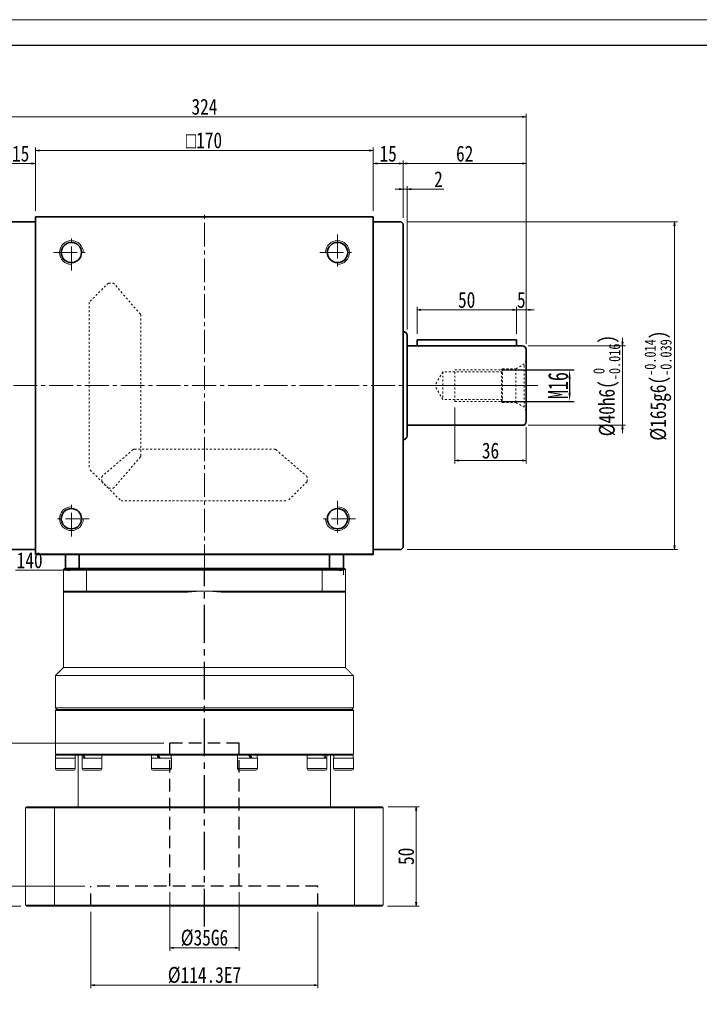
# Model space of a CAD drawing. Header units: millimetres. Extents: x -6 to 1098, y 0 to 776.
# Tile 3 of 7: x 230 to 572, y 281 to 776. Entities that reach past the tile are written whole.
import ezdxf

# ---------------------------------------------------------------- set-up
doc = ezdxf.new("R2010")
doc.units = ezdxf.units.MM
for name, pattern in [('CENTER2', [28.575, 19.05, -3.175, 3.175, -3.175]), ('DASHED2', [9.525, 6.35, -3.175]), ('点画线', [18, 12, -2, 2, -2]), ('虚线', [2, 1, -1])]:
    doc.linetypes.add(name, pattern=pattern)
doc.layers.add('3中心线层', color=1, linetype='CENTER2')
doc.layers.add('4虚线层', color=6, linetype='DASHED2')
for name, color, linetype, lineweight in [('EB0', 7, 'Continuous', 35), ('中心线层', 1, '点画线', 18), ('图框_外框线', 7, 'Continuous', 18), ('尺寸线层', 3, 'Continuous', 18), ('粗实线', 7, 'Continuous', 40), ('粗实线层', 7, 'Continuous', 35)]:
    doc.layers.add(name, color=color, linetype=linetype, lineweight=lineweight)
doc.styles.add('宋体', font='SimSun.ttf', dxfattribs={"width": 0.8})
doc.styles.add('标准', font='SimSun.ttf', dxfattribs={"width": 0.667})
doc.dimstyles.new('a4-1-1.5', dxfattribs={"dimtxt": 4.5, "dimasz": 4.5, "dimexe": 2.25, "dimexo": 0, "dimgap": 0.75, "dimtad": 1, "dimdec": 3, "dimdsep": 46, "dimtxsty": '标准', "dimblk": '_CAXARROW', "dimcen": 0, "dimdle": 9, "dimazin": 2, "dimtfac": 0.707107, "dimtdec": 3, "dimtix": 1, "dimtmove": 2, "dimatfit": 3, "dimfxl": 0, "dimfrac": 2, "dimtolj": 1, "dimarcsym": 0})
doc.dimstyles.new('A水平标注$0', dxfattribs={"dimtxt": 3.5, "dimasz": 2, "dimexe": 1.5, "dimexo": 3, "dimgap": 1.1, "dimtad": 1, "dimtoh": 1, "dimdec": 4, "dimdsep": 46, "dimtxsty": '宋体', "dimblk": 'OPEN', "dimcen": 3, "dimclrd": 3, "dimclre": 3, "dimclrt": 6, "dimadec": 0, "dimazin": 0, "dimtm": 1e-09, "dimtfac": 1, "dimtdec": 4, "dimtix": 1, "dimtmove": 0, "dimatfit": 3, "dimldrblk": 'OPEN', "dimfxl": 0, "dimlwd": 13, "dimlwe": 13, "dimarcsym": 0})

# ---------------------------------------------------------------- blocks, each defined once
blk = doc.blocks.new('_Open')
at = {"color": 0, "linetype": 'ByBlock', "lineweight": -2}
for p, q in [((-1, 0.17), (0, 0)), ((-1, -0.17), (0, 0)), ((0, 0), (-1, 0))]:
    blk.add_line(p, q, dxfattribs=at)
blk = doc.blocks.new('*D12')
at = {"layer": 'Defpoints', "color": 0, "transparency": 16777216}
for p in [(253.08, 497.03), (393.08, 499.07), (393.08, 493.76)]:
    blk.add_point(p, dxfattribs=at)
at = {"layer": '尺寸线层', "color": 3, "lineweight": 13, "transparency": 16777216}
for p, q in [((253.08, 499.07), (227.98, 499.07)), ((253.08, 500.03), (253.08, 500.57)), ((391.08, 499.07), (255.08, 499.07)), ((393.08, 496.76), (393.08, 500.57))]:
    blk.add_line(p, q, dxfattribs=at)
at = {"layer": '尺寸线层', "color": 3, "lineweight": 13, "transparency": 16777216, "xscale": 2, "yscale": 2, "zscale": 2, "rotation": 180}
blk.add_blockref('_Open', (253.08, 499.07), dxfattribs=at)
at = {"layer": '尺寸线层', "color": 3, "lineweight": 13, "transparency": 16777216, "xscale": 2, "yscale": 2, "zscale": 2}
blk.add_blockref('_Open', (393.08, 499.07), dxfattribs=at)
at = {"layer": '尺寸线层', "color": 6, "transparency": 16777216, "insert": (235.09, 504.07), "char_height": 8, "attachment_point": 5, "style": '宋体'}
blk.add_mtext('140', dxfattribs=at)
blk = doc.blocks.new('m16螺纹中心孔_7')
at = {"layer": '中心线层', "linetype": '点画线', "lineweight": 18}
blk.add_line((49.71, 0), (-4.25, 0), dxfattribs=at)
at = {"layer": '粗实线层', "color": 6, "linetype": '虚线', "lineweight": 18}
for p, q in [((0, -12.65), (0, 12.65)), ((0, 12.65), (0.99, 10.93)), ((5.2, 8.5), (0.99, 10.93)), ((0.99, -10.93), (0.99, 10.93)), ((12, 8.5), (5.2, 8.5)), ((5.2, -8.5), (5.2, 8.5)), ((12.5, 8), (12, 8.5)), ((12, -8.5), (12, 8.5)), ((12, 7), (42, 7)), ((36, 8), (12.5, 8)), ((12.5, -8), (12.5, 8)), ((36, -8), (36, 8)), ((42, 7), (46.04, 0)), ((42, 7), (42, -7)), ((42, -7), (46.04, 0)), ((5.2, -8.5), (0.99, -10.93)), ((12, -8.5), (5.2, -8.5)), ((12, -7), (42, -7)), ((12.5, -8), (12, -8.5)), ((36, -8), (12.5, -8)), ((0, -12.65), (0.99, -10.93))]:
    blk.add_line(p, q, dxfattribs=at)
blk = doc.blocks.new('*D13')
at = {"layer": 'Defpoints', "color": 0, "transparency": 16777216}
for p in [(408.08, 710.46), (238.08, 677.06), (408.08, 677.06)]:
    blk.add_point(p, dxfattribs=at)
at = {"layer": '尺寸线层', "color": 3, "lineweight": 13, "transparency": 16777216}
for p, q in [((238.08, 680.06), (238.08, 711.96)), ((240.08, 710.46), (406.08, 710.46)), ((408.08, 680.06), (408.08, 711.96))]:
    blk.add_line(p, q, dxfattribs=at)
at = {"layer": '尺寸线层', "color": 3, "lineweight": 13, "transparency": 16777216, "xscale": 2, "yscale": 2, "zscale": 2, "rotation": 180}
blk.add_blockref('_Open', (238.08, 710.46), dxfattribs=at)
at = {"layer": '尺寸线层', "color": 3, "lineweight": 13, "transparency": 16777216, "xscale": 2, "yscale": 2, "zscale": 2}
blk.add_blockref('_Open', (408.08, 710.46), dxfattribs=at)
at = {"layer": '尺寸线层', "color": 6, "transparency": 16777216, "insert": (322.86, 715.51), "char_height": 8, "attachment_point": 5, "style": '宋体'}
blk.add_mtext('{\\famgdt|b0|i0|c0|p0;o}{170}', dxfattribs=at)
blk = doc.blocks.new('*D14')
at = {"layer": 'Defpoints', "color": 0, "transparency": 16777216}
for p in [(223.08, 703.81), (238.08, 677.06), (223.08, 673.56)]:
    blk.add_point(p, dxfattribs=at)
at = {"layer": '尺寸线层', "color": 3, "lineweight": 13, "transparency": 16777216}
for p, q in [((223.08, 676.56), (223.08, 705.31)), ((238.08, 680.06), (238.08, 705.31)), ((236.08, 703.81), (225.08, 703.81))]:
    blk.add_line(p, q, dxfattribs=at)
at = {"layer": '尺寸线层', "color": 3, "lineweight": 13, "transparency": 16777216, "xscale": 2, "yscale": 2, "zscale": 2, "rotation": 180}
blk.add_blockref('_Open', (223.08, 703.81), dxfattribs=at)
at = {"layer": '尺寸线层', "color": 3, "lineweight": 13, "transparency": 16777216, "xscale": 2, "yscale": 2, "zscale": 2}
blk.add_blockref('_Open', (238.08, 703.81), dxfattribs=at)
at = {"layer": '尺寸线层', "color": 6, "transparency": 16777216, "insert": (230.58, 708.81), "char_height": 8, "attachment_point": 5, "style": '宋体'}
blk.add_mtext('15', dxfattribs=at)
blk = doc.blocks.new('*D15')
at = {"layer": 'Defpoints', "color": 0, "transparency": 16777216}
for p in [(423.08, 703.81), (408.08, 677.06), (423.08, 673.56)]:
    blk.add_point(p, dxfattribs=at)
at = {"layer": '尺寸线层', "color": 3, "lineweight": 13, "transparency": 16777216}
for p, q in [((408.08, 680.06), (408.08, 705.31)), ((423.08, 676.56), (423.08, 705.31)), ((410.08, 703.81), (421.08, 703.81))]:
    blk.add_line(p, q, dxfattribs=at)
at = {"layer": '尺寸线层', "color": 3, "lineweight": 13, "transparency": 16777216, "xscale": 2, "yscale": 2, "zscale": 2, "rotation": 180}
blk.add_blockref('_Open', (408.08, 703.81), dxfattribs=at)
at = {"layer": '尺寸线层', "color": 3, "lineweight": 13, "transparency": 16777216, "xscale": 2, "yscale": 2, "zscale": 2}
blk.add_blockref('_Open', (423.08, 703.81), dxfattribs=at)
at = {"layer": '尺寸线层', "color": 6, "transparency": 16777216, "insert": (415.58, 708.81), "char_height": 8, "attachment_point": 5, "style": '宋体'}
blk.add_mtext('15', dxfattribs=at)
blk = doc.blocks.new('*D18')
at = {"layer": 'Defpoints', "color": 0, "transparency": 16777216}
for p in [(485.08, 703.81), (423.08, 673.56), (485.08, 610.06)]:
    blk.add_point(p, dxfattribs=at)
at = {"layer": '尺寸线层', "color": 3, "lineweight": 13, "transparency": 16777216}
for p, q in [((423.08, 676.56), (423.08, 705.31)), ((485.08, 613.06), (485.08, 705.31)), ((425.08, 703.81), (483.08, 703.81))]:
    blk.add_line(p, q, dxfattribs=at)
at = {"layer": '尺寸线层', "color": 3, "lineweight": 13, "transparency": 16777216, "xscale": 2, "yscale": 2, "zscale": 2, "rotation": 180}
blk.add_blockref('_Open', (423.08, 703.81), dxfattribs=at)
at = {"layer": '尺寸线层', "color": 3, "lineweight": 13, "transparency": 16777216, "xscale": 2, "yscale": 2, "zscale": 2}
blk.add_blockref('_Open', (485.08, 703.81), dxfattribs=at)
at = {"layer": '尺寸线层', "color": 6, "transparency": 16777216, "insert": (454.08, 708.81), "char_height": 8, "attachment_point": 5, "style": '宋体'}
blk.add_mtext('62', dxfattribs=at)
blk = doc.blocks.new('*D19')
at = {"layer": 'Defpoints', "color": 0, "transparency": 16777216}
for p in [(425.08, 690.97), (423.08, 673.56), (425.08, 617.31)]:
    blk.add_point(p, dxfattribs=at)
at = {"layer": '尺寸线层', "color": 3, "lineweight": 13, "transparency": 16777216}
for p, q in [((421.08, 690.97), (419.08, 690.97)), ((423.08, 676.56), (423.08, 692.47)), ((423.08, 690.97), (425.08, 690.97)), ((425.08, 620.31), (425.08, 692.47)), ((427.08, 690.97), (443.64, 690.97))]:
    blk.add_line(p, q, dxfattribs=at)
at = {"layer": '尺寸线层', "color": 3, "lineweight": 13, "transparency": 16777216, "xscale": 2, "yscale": 2, "zscale": 2}
blk.add_blockref('_Open', (423.08, 690.97), dxfattribs=at)
at = {"layer": '尺寸线层', "color": 3, "lineweight": 13, "transparency": 16777216, "xscale": 2, "yscale": 2, "zscale": 2, "rotation": 180}
blk.add_blockref('_Open', (425.08, 690.97), dxfattribs=at)
at = {"layer": '尺寸线层', "color": 6, "transparency": 16777216, "insert": (440.87, 695.97), "char_height": 8, "attachment_point": 5, "style": '宋体'}
blk.add_mtext('2', dxfattribs=at)
blk = doc.blocks.new('*D20')
at = {"layer": 'Defpoints', "color": 0, "transparency": 16777216}
for p in [(161.08, 727.4), (161.08, 610.06), (485.08, 610.06)]:
    blk.add_point(p, dxfattribs=at)
at = {"layer": '尺寸线层', "color": 3, "lineweight": 13, "transparency": 16777216}
for p, q in [((161.08, 613.06), (161.08, 728.9)), ((485.08, 613.06), (485.08, 728.9)), ((483.08, 727.4), (163.08, 727.4))]:
    blk.add_line(p, q, dxfattribs=at)
at = {"layer": '尺寸线层', "color": 3, "lineweight": 13, "transparency": 16777216, "xscale": 2, "yscale": 2, "zscale": 2, "rotation": 180}
blk.add_blockref('_Open', (161.08, 727.4), dxfattribs=at)
at = {"layer": '尺寸线层', "color": 3, "lineweight": 13, "transparency": 16777216, "xscale": 2, "yscale": 2, "zscale": 2}
blk.add_blockref('_Open', (485.08, 727.4), dxfattribs=at)
at = {"layer": '尺寸线层', "color": 6, "transparency": 16777216, "insert": (323.08, 732.4), "char_height": 8, "attachment_point": 5, "style": '宋体'}
blk.add_mtext('324', dxfattribs=at)
blk = doc.blocks.new('*D27')
at = {"layer": 'Defpoints', "color": 0, "transparency": 16777216}
for p in [(480.08, 630.17), (480.08, 615.06), (485.08, 610.06)]:
    blk.add_point(p, dxfattribs=at)
at = {"layer": '尺寸线层', "color": 3, "lineweight": 13, "transparency": 16777216}
for p, q in [((478.08, 630.17), (476.08, 630.17)), ((480.08, 618.06), (480.08, 631.67)), ((485.08, 630.17), (480.08, 630.17)), ((485.08, 613.06), (485.08, 631.67)), ((487.08, 630.17), (489.08, 630.17))]:
    blk.add_line(p, q, dxfattribs=at)
at = {"layer": '尺寸线层', "color": 3, "lineweight": 13, "transparency": 16777216, "xscale": 2, "yscale": 2, "zscale": 2}
blk.add_blockref('_Open', (480.08, 630.17), dxfattribs=at)
at = {"layer": '尺寸线层', "color": 3, "lineweight": 13, "transparency": 16777216, "xscale": 2, "yscale": 2, "zscale": 2, "rotation": 180}
blk.add_blockref('_Open', (485.08, 630.17), dxfattribs=at)
at = {"layer": '尺寸线层', "color": 6, "transparency": 16777216, "insert": (482.58, 635.17), "char_height": 8, "attachment_point": 5, "style": '宋体'}
blk.add_mtext('5', dxfattribs=at)
blk = doc.blocks.new('*D28')
at = {"layer": 'Defpoints', "color": 0, "transparency": 16777216}
for p in [(430.08, 630.17), (430.08, 615.06), (480.08, 615.06)]:
    blk.add_point(p, dxfattribs=at)
at = {"layer": '尺寸线层', "color": 3, "lineweight": 13, "transparency": 16777216}
for p, q in [((430.08, 618.06), (430.08, 631.67)), ((478.08, 630.17), (432.08, 630.17)), ((480.08, 618.06), (480.08, 631.67))]:
    blk.add_line(p, q, dxfattribs=at)
at = {"layer": '尺寸线层', "color": 3, "lineweight": 13, "transparency": 16777216, "xscale": 2, "yscale": 2, "zscale": 2, "rotation": 180}
blk.add_blockref('_Open', (430.08, 630.17), dxfattribs=at)
at = {"layer": '尺寸线层', "color": 3, "lineweight": 13, "transparency": 16777216, "xscale": 2, "yscale": 2, "zscale": 2}
blk.add_blockref('_Open', (480.08, 630.17), dxfattribs=at)
at = {"layer": '尺寸线层', "color": 6, "transparency": 16777216, "insert": (455.08, 635.17), "char_height": 8, "attachment_point": 5, "style": '宋体'}
blk.add_mtext('50', dxfattribs=at)
blk = doc.blocks.new('*D29')
at = {"layer": 'Defpoints', "color": 0, "transparency": 16777216}
for p in [(449.08, 584.06), (485.08, 574.06), (449.08, 554.31)]:
    blk.add_point(p, dxfattribs=at)
at = {"layer": '尺寸线层', "color": 3, "lineweight": 13, "transparency": 16777216}
for p, q in [((449.08, 581.06), (449.08, 552.81)), ((485.08, 571.06), (485.08, 552.81)), ((483.08, 554.31), (451.08, 554.31))]:
    blk.add_line(p, q, dxfattribs=at)
at = {"layer": '尺寸线层', "color": 3, "lineweight": 13, "transparency": 16777216, "xscale": 2, "yscale": 2, "zscale": 2, "rotation": 180}
blk.add_blockref('_Open', (449.08, 554.31), dxfattribs=at)
at = {"layer": '尺寸线层', "color": 3, "lineweight": 13, "transparency": 16777216, "xscale": 2, "yscale": 2, "zscale": 2}
blk.add_blockref('_Open', (485.08, 554.31), dxfattribs=at)
at = {"layer": '尺寸线层', "color": 6, "transparency": 16777216, "insert": (467.08, 559.31), "char_height": 8, "attachment_point": 5, "style": '宋体'}
blk.add_mtext('36', dxfattribs=at)
blk = doc.blocks.new('*D30')
at = {"layer": 'Defpoints', "color": 0, "transparency": 16777216}
for p in [(483.08, 612.06), (483.08, 572.06), (533.57, 572.06)]:
    blk.add_point(p, dxfattribs=at)
at = {"layer": '尺寸线层', "color": 3, "lineweight": 13, "transparency": 16777216}
for p, q in [((533.57, 614.06), (533.57, 616.06)), ((486.08, 612.06), (535.07, 612.06)), ((533.57, 612.06), (533.57, 572.06)), ((486.08, 572.06), (535.07, 572.06)), ((533.57, 570.06), (533.57, 568.06))]:
    blk.add_line(p, q, dxfattribs=at)
at = {"layer": '尺寸线层', "color": 3, "lineweight": 13, "transparency": 16777216, "xscale": 2, "yscale": 2, "zscale": 2}
for p, rotation in [((533.57, 612.06), 270), ((533.57, 572.06), 90)]:
    blk.add_blockref('_Open', p, dxfattribs=dict(at, rotation=rotation))
at = {"layer": '尺寸线层', "color": 6, "transparency": 16777216, "insert": (525.59, 592.06), "char_height": 8, "attachment_point": 5, "rotation": 90, "style": '宋体'}
blk.add_mtext('{\\A1;\\A1;%%C40h6({\\H0.707107x;\\S 0^ -0.016;})}', dxfattribs=at)
blk = doc.blocks.new('*D31')
at = {"layer": 'Defpoints', "color": 0, "transparency": 16777216}
for p in [(422.08, 674.56), (422.08, 509.56), (559.64, 509.56)]:
    blk.add_point(p, dxfattribs=at)
at = {"layer": '尺寸线层', "color": 3, "lineweight": 13, "transparency": 16777216}
for p, q in [((425.08, 674.56), (561.14, 674.56)), ((559.64, 672.56), (559.64, 511.56)), ((425.08, 509.56), (561.14, 509.56))]:
    blk.add_line(p, q, dxfattribs=at)
at = {"layer": '尺寸线层', "color": 3, "lineweight": 13, "transparency": 16777216, "xscale": 2, "yscale": 2, "zscale": 2}
for p, rotation in [((559.64, 674.56), 90), ((559.64, 509.56), 270)]:
    blk.add_blockref('_Open', p, dxfattribs=dict(at, rotation=rotation))
at = {"layer": '尺寸线层', "color": 6, "transparency": 16777216, "insert": (551.41, 592.06), "char_height": 8, "attachment_point": 5, "rotation": 90, "style": '宋体'}
blk.add_mtext('{\\A1;\\A1;%%C165g6({\\H0.707107x;\\S-0.014^ -0.039;})}', dxfattribs=at)
blk = doc.blocks.new('_CAXARROW')
blk.add_hatch(color=0).paths.add_polyline_path([(0, 0), (-1, 0.125), (-1, -0.125)], flags=0)
blk = doc.blocks.new('*D32')
at = {"layer": 'Defpoints', "color": 0, "transparency": 16777216}
for p in [(472.58, 600.06), (472.58, 584.06), (506.89, 584.06)]:
    blk.add_point(p, dxfattribs=at)
at = {"layer": '尺寸线层', "color": 0, "lineweight": -2, "transparency": 16777216}
for p, q in [((472.58, 600.06), (509.14, 600.06)), ((506.89, 595.56), (506.89, 588.56)), ((472.58, 584.06), (509.14, 584.06))]:
    blk.add_line(p, q, dxfattribs=at)
at = {"layer": '尺寸线层', "color": 0, "lineweight": -2, "transparency": 16777216, "xscale": 4.5, "yscale": 4.5, "zscale": 4.5}
for p, rotation in [((506.89, 600.06), 90), ((506.89, 584.06), 270)]:
    blk.add_blockref('_CAXARROW', p, dxfattribs=dict(at, rotation=rotation))
at = {"layer": '尺寸线层', "color": 0, "transparency": 16777216, "insert": (501.14, 592.06), "char_height": 10, "attachment_point": 5, "rotation": 90, "style": '标准'}
blk.add_mtext('\\A1;M16', dxfattribs=at)
blk = doc.blocks.new('*D43')
at = {"layer": 'Defpoints', "color": 0, "transparency": 16777216}
for p in [(265.93, 330.06), (380.23, 330.06), (380.23, 290.19)]:
    blk.add_point(p, dxfattribs=at)
at = {"layer": '尺寸线层', "color": 3, "lineweight": 13, "transparency": 16777216}
for p, q in [((265.93, 327.06), (265.93, 288.69)), ((380.23, 327.06), (380.23, 288.69)), ((267.93, 290.19), (378.23, 290.19))]:
    blk.add_line(p, q, dxfattribs=at)
at = {"layer": '尺寸线层', "color": 3, "lineweight": 13, "transparency": 16777216, "xscale": 2, "yscale": 2, "zscale": 2, "rotation": 180}
blk.add_blockref('_Open', (265.93, 290.19), dxfattribs=at)
at = {"layer": '尺寸线层', "color": 3, "lineweight": 13, "transparency": 16777216, "xscale": 2, "yscale": 2, "zscale": 2}
blk.add_blockref('_Open', (380.23, 290.19), dxfattribs=at)
at = {"layer": '尺寸线层', "color": 6, "transparency": 16777216, "insert": (323.08, 295.19), "char_height": 8, "attachment_point": 5, "style": '宋体'}
blk.add_mtext('%%C114.3E7', dxfattribs=at)
blk = doc.blocks.new('*D44')
at = {"layer": 'Defpoints', "color": 0, "transparency": 16777216}
for p in [(305.58, 340.06), (340.58, 340.06), (340.58, 308.97)]:
    blk.add_point(p, dxfattribs=at)
at = {"layer": '尺寸线层', "color": 3, "lineweight": 13, "transparency": 16777216}
for p, q in [((305.58, 337.06), (305.58, 307.47)), ((340.58, 337.06), (340.58, 307.47)), ((307.58, 308.97), (338.58, 308.97))]:
    blk.add_line(p, q, dxfattribs=at)
at = {"layer": '尺寸线层', "color": 3, "lineweight": 13, "transparency": 16777216, "xscale": 2, "yscale": 2, "zscale": 2, "rotation": 180}
blk.add_blockref('_Open', (305.58, 308.97), dxfattribs=at)
at = {"layer": '尺寸线层', "color": 3, "lineweight": 13, "transparency": 16777216, "xscale": 2, "yscale": 2, "zscale": 2}
blk.add_blockref('_Open', (340.58, 308.97), dxfattribs=at)
at = {"layer": '尺寸线层', "color": 6, "transparency": 16777216, "insert": (323.08, 313.97), "char_height": 8, "attachment_point": 5, "style": '宋体'}
blk.add_mtext('%%C35G6', dxfattribs=at)
blk = doc.blocks.new('*D45')
at = {"layer": 'Defpoints', "color": 0, "transparency": 16777216}
for p in [(265.93, 340.06), (218.66, 330.06), (233.58, 330.06)]:
    blk.add_point(p, dxfattribs=at)
at = {"layer": '尺寸线层', "color": 3, "lineweight": 13, "transparency": 16777216}
for p, q in [((262.93, 340.06), (217.16, 340.06)), ((218.66, 338.06), (218.66, 332.06)), ((230.58, 330.06), (217.16, 330.06))]:
    blk.add_line(p, q, dxfattribs=at)
at = {"layer": '尺寸线层', "color": 3, "lineweight": 13, "transparency": 16777216, "xscale": 2, "yscale": 2, "zscale": 2}
for p, rotation in [((218.66, 340.06), 90), ((218.66, 330.06), 270)]:
    blk.add_blockref('_Open', p, dxfattribs=dict(at, rotation=rotation))
at = {"layer": '尺寸线层', "color": 6, "transparency": 16777216, "insert": (213.66, 335.06), "char_height": 8, "attachment_point": 5, "rotation": 90, "style": '宋体'}
blk.add_mtext('10', dxfattribs=at)
blk = doc.blocks.new('*D46')
at = {"layer": 'Defpoints', "color": 0, "transparency": 16777216}
for p in [(305.58, 412.06), (207.8, 330.06), (233.58, 330.06)]:
    blk.add_point(p, dxfattribs=at)
at = {"layer": '尺寸线层', "color": 3, "lineweight": 13, "transparency": 16777216}
for p, q in [((302.58, 412.06), (206.3, 412.06)), ((207.8, 410.06), (207.8, 332.06)), ((230.58, 330.06), (206.3, 330.06))]:
    blk.add_line(p, q, dxfattribs=at)
at = {"layer": '尺寸线层', "color": 3, "lineweight": 13, "transparency": 16777216, "xscale": 2, "yscale": 2, "zscale": 2}
for p, rotation in [((207.8, 412.06), 90), ((207.8, 330.06), 270)]:
    blk.add_blockref('_Open', p, dxfattribs=dict(at, rotation=rotation))
at = {"layer": '尺寸线层', "color": 6, "transparency": 16777216, "insert": (202.8, 371.06), "char_height": 8, "attachment_point": 5, "rotation": 90, "style": '宋体'}
blk.add_mtext('82', dxfattribs=at)
blk = doc.blocks.new('*D47')
at = {"layer": 'Defpoints', "color": 0, "transparency": 16777216}
for p in [(412.58, 380.06), (412.28, 330.06), (429.61, 330.06)]:
    blk.add_point(p, dxfattribs=at)
at = {"layer": '尺寸线层', "color": 3, "lineweight": 13, "transparency": 16777216}
for p, q in [((415.58, 380.06), (431.11, 380.06)), ((429.61, 378.06), (429.61, 332.06)), ((415.28, 330.06), (431.11, 330.06))]:
    blk.add_line(p, q, dxfattribs=at)
at = {"layer": '尺寸线层', "color": 3, "lineweight": 13, "transparency": 16777216, "xscale": 2, "yscale": 2, "zscale": 2}
for p, rotation in [((429.61, 380.06), 90), ((429.61, 330.06), 270)]:
    blk.add_blockref('_Open', p, dxfattribs=dict(at, rotation=rotation))
at = {"layer": '尺寸线层', "color": 6, "transparency": 16777216, "insert": (424.61, 355.06), "char_height": 8, "attachment_point": 5, "rotation": 90, "style": '宋体'}
blk.add_mtext('50', dxfattribs=at)

msp = doc.modelspace()

# ---------------------------------------------------------------- linework, layer by layer
at = {"color": 6, "linetype": '虚线', "lineweight": 18}
for p, q in [((274.73261, 643.70745), (265.08261, 634.05745)), ((274.73261, 643.70745), (276.85756, 643.70745)), ((290.83112, 627.97729), (277.61607, 643.35911)), ((265.08261, 634.05745), (265.08261, 550.05745)), ((291.07261, 556.78927), (291.07261, 627.32563)), ((287.16276, 559.80596), (271.78095, 546.59091)), ((290.83112, 556.1376), (277.61607, 540.75579)), ((287.81443, 560.04745), (358.35079, 560.04745)), ((359.00245, 559.80596), (374.38427, 546.59091)), ((274.73261, 540.40745), (265.08261, 550.05745)), ((271.43261, 543.70745), (271.43261, 545.8324)), ((374.73261, 543.70745), (374.73261, 545.8324)), ((271.43261, 543.70745), (281.08261, 534.05745)), ((274.73261, 540.40745), (276.85756, 540.40745)), ((374.73261, 543.70745), (365.08261, 534.05745)), ((281.08261, 534.05745), (365.08261, 534.05745))]:
    msp.add_line(p, q, dxfattribs=at)
at = {"color": 7, "linetype": 'Continuous', "lineweight": 15}
for p, q in [((263.79328, 499.55744), (252.08283, 499.55744)), ((252.08283, 488.55745), (252.08283, 499.55744)), ((252.58283, 500.05745), (263.97488, 500.05745)), ((263.79328, 499.55744), (263.79328, 488.55745)), ((382.37237, 499.55744), (263.79328, 499.55744)), ((263.97488, 500.05745), (382.19078, 500.05745)), ((382.19078, 500.05745), (393.58283, 500.05745)), ((394.08283, 499.55744), (382.37237, 499.55744)), ((382.37237, 488.55745), (382.37237, 499.55744)), ((394.08283, 499.55744), (394.08283, 488.55745)), ((252.08283, 488.55745), (263.79328, 488.55745)), ((263.97488, 488.05744), (252.58283, 488.05744)), ((263.79328, 488.55745), (323.08283, 488.55745)), ((314.67153, 488.05744), (263.97488, 488.05744)), ((323.08283, 488.55745), (382.37237, 488.55745)), ((382.19078, 488.05744), (331.49413, 488.05744)), ((393.58283, 488.05744), (382.19078, 488.05744)), ((382.37237, 488.55745), (394.08283, 488.55745)), ((252.08283, 450.05744), (323.08283, 450.05744)), ((323.08283, 450.05744), (394.08283, 450.05744)), ((248.08282, 446.05744), (323.08283, 446.05744)), ((323.08283, 446.05744), (398.08283, 446.05744)), ((248.08282, 429.85745), (323.08283, 429.85745)), ((398.08283, 428.55744), (248.08282, 428.55744)), ((248.58283, 429.05744), (397.58283, 429.05744)), ((323.08283, 429.85745), (398.08283, 429.85745)), ((248.08282, 406.55743), (323.08283, 406.55743)), ((323.08283, 406.55743), (398.08283, 406.55743)), ((248.08282, 404.45744), (258.08283, 404.45744)), ((248.58283, 406.05744), (248.14282, 406.05744)), ((248.22997, 406.05744), (248.58283, 406.05744)), ((261.59935, 406.05744), (248.61249, 406.05744)), ((261.45164, 404.45744), (271.45164, 404.45744)), ((261.98262, 406.05744), (261.59935, 406.05744)), ((261.98262, 406.05744), (262.27272, 406.05744)), ((262.4551, 406.05744), (262.27272, 406.05744)), ((264.07078, 406.05744), (262.4551, 406.05744)), ((298.11164, 406.05744), (264.07078, 406.05744)), ((296.45164, 404.45744), (306.45164, 404.45744)), ((299.07347, 406.05744), (298.07081, 406.05744)), ((299.07347, 406.05744), (299.18428, 406.05744)), ((299.92509, 406.05744), (299.18428, 406.05744)), ((302.06965, 406.05744), (299.92509, 406.05744)), ((323.08283, 406.05744), (302.06965, 406.05744)), ((344.096, 406.05744), (323.08283, 406.05744)), ((339.71402, 404.45744), (339.95874, 404.45744)), ((339.95874, 404.45744), (349.71402, 404.45744)), ((345.33509, 406.05744), (344.096, 406.05744)), ((346.10459, 406.05744), (345.33509, 406.05744)), ((346.24056, 406.05744), (346.10459, 406.05744)), ((348.09485, 406.05744), (346.24056, 406.05744)), ((382.09488, 406.05744), (348.09485, 406.05744)), ((374.71402, 404.45744), (376.77509, 404.45744)), ((376.77509, 404.45744), (384.71402, 404.45744)), ((383.09709, 406.05744), (382.09488, 406.05744)), ((383.35459, 406.05744), (383.09709, 406.05744)), ((383.71056, 406.05744), (383.35459, 406.05744)), ((384.5663, 406.05744), (383.71056, 406.05744)), ((397.55316, 406.05744), (384.5663, 406.05744)), ((388.08283, 404.45744), (393.08283, 404.45744)), ((393.08283, 404.45744), (398.08283, 404.45744)), ((397.93569, 406.05744), (397.58283, 406.05744)), ((398.02283, 406.05744), (397.58283, 406.05744)), ((248.08282, 399.20743), (258.08283, 399.20743)), ((257.33282, 398.45743), (248.83283, 398.45743)), ((261.45164, 399.20743), (271.45164, 399.20743)), ((270.70164, 398.45743), (262.20164, 398.45743)), ((296.45164, 399.20743), (306.45164, 399.20743)), ((305.70164, 398.45743), (297.20164, 398.45743)), ((339.71402, 399.20743), (339.95874, 399.20743)), ((339.95874, 399.20743), (349.71402, 399.20743)), ((340.67203, 398.45743), (340.46402, 398.45743)), ((348.96402, 398.45743), (340.67203, 398.45743)), ((374.71402, 399.20743), (376.77509, 399.20743)), ((377.21593, 398.45743), (375.46402, 398.45743)), ((376.77509, 399.20743), (384.71402, 399.20743)), ((383.96402, 398.45743), (377.21593, 398.45743)), ((388.08283, 399.20743), (393.08283, 399.20743)), ((393.08283, 398.45743), (388.83283, 398.45743)), ((393.08283, 399.20743), (398.08283, 399.20743)), ((397.33283, 398.45743), (393.08283, 398.45743)), ((247.5431, 379.55745), (233.08282, 379.55745)), ((233.08282, 379.55745), (233.08282, 330.55745)), ((233.58283, 380.05744), (247.72535, 380.05744)), ((398.62255, 379.55745), (247.5431, 379.55745)), ((247.5431, 330.55745), (247.5431, 379.55745)), ((247.72535, 380.05744), (398.44031, 380.05744)), ((398.44031, 380.05744), (412.58283, 380.05744)), ((413.08283, 379.55745), (398.62255, 379.55745)), ((398.62255, 379.55745), (398.62255, 330.55745)), ((413.08283, 330.55745), (413.08283, 379.55745)), ((233.08282, 330.55745), (247.5431, 330.55745)), ((247.72535, 330.05745), (233.58283, 330.05745)), ((247.5431, 330.55745), (398.62255, 330.55745)), ((398.44031, 330.05745), (247.72535, 330.05745)), ((412.58283, 330.05745), (398.44031, 330.05745)), ((398.62255, 330.55745), (413.08283, 330.55745))]:
    msp.add_line(p, q, dxfattribs=at)
at = {"color": 6, "linetype": '虚线', "lineweight": 18}
for centre, start, end in [((276.85756, 642.70745), 40.667, 90), ((290.07261, 627.32563), 0, 40.667), ((287.81443, 559.04745), 90, 130.667), ((290.07261, 556.78927), 319.333, 360), ((358.35079, 559.04745), 49.333, 90), ((272.43261, 545.8324), 130.667, 180), ((373.73261, 545.8324), 0, 49.333), ((276.85756, 541.40745), 270, 319.333)]:
    msp.add_arc(centre, 1, start, end, dxfattribs=at)
at = {"color": 7, "linetype": 'Continuous', "lineweight": 15}
for centre, radius, start, end in [((323.08283, 417.55744), 71, 90, 96.8037548), ((323.08283, 417.55744), 71, 83.1962452, 90), ((248.83283, 399.20744), 0.75, 180, 270), ((257.33283, 399.20744), 0.75, 270, 0), ((262.20164, 399.20744), 0.75, 180, 270), ((270.70164, 399.20744), 0.75, 270, 0), ((297.20164, 399.20744), 0.75, 180, 270), ((305.70164, 399.20744), 0.75, 270, 0), ((340.46402, 399.20744), 0.75, 180, 270), ((348.96402, 399.20744), 0.75, 270, 0), ((375.46402, 399.20744), 0.75, 180, 270), ((383.96402, 399.20744), 0.75, 270, 0), ((388.83283, 399.20744), 0.75, 180, 270), ((397.33283, 399.20744), 0.75, 270, 0)]:
    msp.add_arc(centre, radius, start, end, dxfattribs=at)
at = {"color": 7, "linetype": 'Continuous', "lineweight": 15, "extrusion": (0, 0, -1)}
for centre, major_axis, ratio, start_param, end_param in [((253.08283, 406.05744), (0, -8.55633), 0.577350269, 1.382692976, 1.570796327), ((253.08283, 404.45744), (0, -8.55633), 0.577350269, 1.570796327, 1.66443111), ((266.45164, 404.45744), (3.53747, -8.43319), 0.408881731, 1.740657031, 1.928760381), ((266.45164, 406.05744), (3.53747, -8.43319), 0.408881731, 1.55255368, 1.740657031), ((301.45164, 404.45744), (4.80121, -8.53127), 0.13629391, 1.647349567, 1.835452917), ((301.45164, 404.45744), (3.24616, -5.76811), 0.13629391, 1.647349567, 1.927577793), ((301.45164, 406.05744), (4.80121, -8.53127), 0.13629391, 1.459246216, 1.647349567), ((344.71402, 404.45744), (4.80121, -8.53127), 0.13629391, 4.60083887, 4.78894222), ((344.71402, 406.05744), (3.24616, -5.76811), 0.13629391, 4.78894222, 5.069170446), ((344.71402, 406.05744), (4.80121, -8.53127), 0.13629391, 4.78894222, 4.977045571), ((379.71402, 404.45744), (3.53747, -8.43319), 0.408881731, 4.694146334, 4.882249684), ((379.71402, 406.05744), (3.53747, -8.43319), 0.408881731, 4.882249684, 5.070353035), ((393.08283, 404.45744), (0, -8.55633), 0.577350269, 4.52428563, 4.71238898), ((393.08283, 406.05744), (0, -8.55633), 0.577350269, 4.71238898, 4.806023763)]:
    msp.add_ellipse(centre, major_axis=major_axis, ratio=ratio, start_param=start_param, end_param=end_param, dxfattribs=at)
at = {"color": 7, "linetype": 'Continuous', "lineweight": 15}
for points in [[(252.58283, 500.05745), (252.08283, 499.55744)], [(263.79328, 499.55744), (263.97488, 500.05745)], [(382.37237, 499.55744), (382.19078, 500.05745)], [(394.08283, 499.55744), (393.58283, 500.05745)], [(252.08283, 488.55745), (252.08283, 450.05744)], [(252.08283, 488.55745), (252.58283, 488.05744)], [(263.79328, 488.55745), (263.97488, 488.05744)], [(382.37237, 488.55745), (382.19078, 488.05744)], [(394.08283, 488.55745), (393.58283, 488.05744)], [(394.08283, 450.05744), (394.08283, 488.55745)], [(252.08283, 450.05744), (248.08282, 446.05744)], [(398.08283, 446.05744), (394.08283, 450.05744)], [(248.08282, 446.05744), (248.08282, 429.85745)], [(398.08283, 429.85745), (398.08283, 446.05744)], [(248.08282, 429.85745), (248.88283, 429.05744)], [(248.58283, 429.05744), (248.08282, 428.55744)], [(248.08282, 428.55744), (248.08282, 406.55743)], [(397.28282, 429.05744), (398.08283, 429.85745)], [(398.08283, 428.55744), (397.58283, 429.05744)], [(398.08283, 406.55743), (398.08283, 428.55744)], [(248.08282, 406.55743), (248.58283, 406.05744)], [(397.58283, 406.05744), (398.08283, 406.55743)], [(248.08282, 404.45744), (248.08282, 399.20743)], [(258.02283, 404.45744), (258.02283, 406.05744)], [(258.08283, 399.20743), (258.08283, 404.45744)], [(259.58283, 406.05744), (259.58283, 380.05744)], [(261.45164, 404.45744), (261.45164, 399.20743)], [(261.51164, 406.05744), (261.51164, 404.45744)], [(271.39164, 404.45744), (271.39164, 406.05744)], [(271.45164, 399.20743), (271.45164, 404.45744)], [(296.45164, 404.45744), (296.45164, 399.20743)], [(296.51164, 406.05744), (296.51164, 404.45744)], [(306.39164, 404.45744), (306.39164, 406.05744)], [(306.45164, 399.20743), (306.45164, 404.45744)], [(339.71402, 404.45744), (339.71402, 399.20743)], [(339.77402, 406.05744), (339.77402, 404.45744)], [(349.65402, 404.45744), (349.65402, 406.05744)], [(349.71402, 399.20743), (349.71402, 404.45744)], [(374.71402, 404.45744), (374.71402, 399.20743)], [(374.77402, 406.05744), (374.77402, 404.45744)], [(384.65402, 404.45744), (384.65402, 406.05744)], [(384.71402, 399.20743), (384.71402, 404.45744)], [(386.58283, 380.05744), (386.58283, 406.05744)], [(388.08283, 404.45744), (388.08283, 399.20743)], [(388.14282, 406.05744), (388.14282, 404.45744)], [(398.08283, 399.20743), (398.08283, 404.45744)], [(233.08282, 379.55745), (233.58283, 380.05744)], [(247.72535, 380.05744), (247.5431, 379.55745)], [(398.44031, 380.05744), (398.62255, 379.55745)], [(412.58283, 380.05744), (413.08283, 379.55745)], [(233.08282, 330.55745), (233.58283, 330.05745)], [(247.72535, 330.05745), (247.5431, 330.55745)], [(398.44031, 330.05745), (398.62255, 330.55745)], [(412.58283, 330.05745), (413.08283, 330.55745)]]:
    msp.add_open_spline(points, degree=1, dxfattribs=at)
at = {"layer": '3中心线层'}
msp.add_line((323.08283, 319.71182), (323.08283, 500.05745), dxfattribs=at)
at = {"layer": '4虚线层'}
for p, q in [((340.58283, 412.05745), (305.58283, 412.05745)), ((305.58283, 340.05745), (305.58283, 412.05745)), ((340.58283, 340.05745), (340.58283, 412.05745)), ((380.23283, 340.05745), (265.93283, 340.05745)), ((265.93283, 330.05745), (265.93283, 340.05745)), ((380.23283, 330.05745), (380.23283, 340.05745))]:
    msp.add_line(p, q, dxfattribs=at)
at = {"layer": 'EB0', "linetype": 'Continuous', "lineweight": 35}
msp.add_line((253.08283, 500.05745), (393.08283, 500.05745), dxfattribs=at)
at = {"layer": '中心线层'}
for p, q in [((323.08261, 500.05745), (323.08261, 680.05745)), ((256.08261, 650.05745), (256.08261, 668.05745)), ((390.08261, 668.05745), (390.08261, 650.05745)), ((247.08261, 659.05745), (265.08261, 659.05745)), ((381.08261, 659.05745), (399.08261, 659.05745)), ((154.95525, 592.05745), (491.20997, 592.05745)), ((256.08261, 516.05745), (256.08261, 534.05745)), ((390.08261, 534.05745), (390.08261, 516.05745)), ((265.08261, 525.05745), (247.08261, 525.05745)), ((399.08261, 525.05745), (381.08261, 525.05745))]:
    msp.add_line(p, q, dxfattribs=at)
at = {"layer": '图框_外框线', "color": 3}
msp.add_lwpolyline([(0, 0), (1097.76949, 0), (1097.76949, 776.27985), (0, 776.27985)], close=True, dxfattribs=at)
at = {"layer": '图框_外框线', "color": 3, "lineweight": 25}
msp.add_lwpolyline([(65.34342, 13.06868), (1084.7008, 13.06868), (1084.7008, 763.21117), (65.34342, 763.21117)], close=True, dxfattribs=at)
at = {"layer": '粗实线', "lineweight": 40}
for p, q in [((408.08261, 507.05745), (238.08261, 507.05745)), ((388.08261, 507.05745), (258.08217, 507.05745))]:
    msp.add_line(p, q, dxfattribs=at)
at = {"layer": '粗实线层'}
for p, q in [((238.08261, 674.55745), (224.08261, 674.55745)), ((238.08261, 507.05745), (238.08261, 677.05745)), ((238.08261, 677.05745), (408.08261, 677.05745)), ((408.08261, 507.05745), (408.08261, 677.05745)), ((408.08261, 674.55745), (422.08261, 674.55745)), ((422.08261, 674.55745), (423.08261, 673.55745)), ((423.08261, 673.55745), (423.08261, 510.55745)), ((425.08261, 617.30745), (425.08261, 566.80745)), ((480.08261, 615.05745), (430.08261, 615.05745)), ((430.08261, 615.05745), (430.08261, 612.05745)), ((480.08261, 615.05745), (480.08261, 612.05745)), ((483.08261, 612.05745), (425.08261, 612.05745)), ((485.08261, 610.05745), (485.08261, 574.05745)), ((483.08261, 572.05745), (425.08261, 572.05745)), ((238.08261, 509.55745), (224.08261, 509.55745)), ((253.08283, 500.05745), (253.08283, 507.05745)), ((260.08283, 500.05745), (260.08283, 507.05745)), ((386.08283, 500.05745), (386.08283, 507.05745)), ((393.08283, 500.05745), (393.08283, 507.05745)), ((408.08261, 509.55745), (422.08261, 509.55745)), ((423.08261, 510.55745), (422.08261, 509.55745))]:
    msp.add_line(p, q, dxfattribs=at)
for centre in [(256.08261, 659.05745), (390.08261, 659.05745), (256.08261, 525.05745), (390.08261, 525.05745)]:
    msp.add_circle(centre, 5.1, dxfattribs=at)
at = {"layer": '粗实线层', "lineweight": 18}
for centre, start, end in [((256.08261, 659.05745), 360, 270), ((390.08261, 659.05745), 270, 180), ((256.08261, 525.05745), 90, 360), ((390.08261, 525.05745), 180, 90)]:
    msp.add_arc(centre, 6, start, end, dxfattribs=at)
at = {"layer": '粗实线层'}
for centre, start, end in [((423.08261, 617.30745), 0, 90), ((483.08261, 610.05745), 360, 90), ((483.08261, 574.05745), 270, 0), ((423.08261, 566.80745), 270, 0)]:
    msp.add_arc(centre, 2, start, end, dxfattribs=at)

# ---------------------------------------------------------------- block references
at = {"layer": '粗实线层', "xscale": -1}
msp.add_blockref('m16螺纹中心孔_7', (485.08261, 592.05745), dxfattribs=at)

# ---------------------------------------------------------------- dimensions: what is measured, and where the dimension line sits
at = {"layer": '尺寸线层'}
for base, p1, p2, picture, middle in [((161.08261, 727.40397), (485.08261, 610.05745), (161.08261, 610.05745), '*D20', (323.08261, 732.40397)), ((223.08261, 703.80897), (238.08261, 677.05745), (223.08261, 673.55745), '*D14', (230.58261, 708.80897)), ((423.08261, 703.80897), (408.08261, 677.05745), (423.08261, 673.55745), '*D15', (415.58261, 708.80897)), ((430.08261, 630.16827), (480.08261, 615.05745), (430.08261, 615.05745), '*D28', (455.08261, 635.16827)), ((480.08261, 630.16827), (485.08261, 610.05745), (480.08261, 615.05745), '*D27', (482.58261, 635.16827)), ((449.08261, 554.31472), (485.08261, 574.05745), (449.08261, 584.05745), '*D29', (467.08261, 559.31472))]:
    dim = msp.add_linear_dim(base=base, p1=p1, p2=p2, dimstyle='A水平标注$0', override={"dimtxt": 8, "dimgap": 1, "dimtfill": 0}, dxfattribs=at)
    dim.commit()
    dim.dimension.update_dxf_attribs({"geometry": picture, "text_midpoint": middle})
dim = msp.add_linear_dim(base=(408.08261, 710.46299), p1=(238.08261, 677.05745), p2=(408.08261, 677.05745), angle=0, text='{\\famgdt|b0|i0|c0|p0;o}{<>}', dimstyle='A水平标注$0', override={"dimtxt": 8, "dimgap": 1, "dimtfill": 0}, dxfattribs=at)
dim.commit()
dim.dimension.update_dxf_attribs({"geometry": '*D13', "text_midpoint": (322.85957, 710.46299), "dimtype": 160})
for base, p1, p2, angle, dimstyle, override, picture, middle in [((485.08261, 703.80897), (423.08261, 673.55745), (485.08261, 610.05745), 0, 'A水平标注$0', {"dimtxt": 8, "dimgap": 1, "dimtfill": 0}, '*D18', (454.08261, 708.80897)), ((506.88883, 584.05745), (472.58261, 600.05745), (472.58261, 584.05745), 270, 'a4-1-1.5', {"dimtxt": 10, "dimpost": 'M<>', "dimsah": 1, "dimtfac": 1, "dimtfill": 0, "dimtzin": 8}, '*D32', (501.13883, 592.05745)), ((207.802, 330.05745), (305.58283, 412.05745), (233.58283, 330.05745), 90, 'A水平标注$0', {"dimtxt": 8, "dimgap": 1, "dimtfill": 0}, '*D46', (202.802, 371.05745)), ((429.61387, 330.05745), (412.58283, 380.05744), (412.27717, 330.05745), 90, 'A水平标注$0', {"dimtxt": 8, "dimgap": 1, "dimtfill": 0}, '*D47', (424.61387, 355.05745))]:
    dim = msp.add_linear_dim(base=base, p1=p1, p2=p2, angle=angle, dimstyle=dimstyle, override=override, dxfattribs=at)
    dim.commit()
    dim.dimension.update_dxf_attribs({"geometry": picture, "text_midpoint": middle})
for base, p1, p2, picture, middle in [((425.08261, 690.96647), (423.08261, 673.55745), (425.08261, 617.30745), '*D19', (440.86866, 690.96647)), ((393.08283, 499.07495), (253.08283, 497.03116), (393.08283, 493.75771), '*D12', (235.08941, 499.07495))]:
    dim = msp.add_linear_dim(base=base, p1=p1, p2=p2, dimstyle='A水平标注$0', override={"dimtxt": 8, "dimgap": 1, "dimtfill": 0}, dxfattribs=at)
    dim.commit()
    dim.dimension.update_dxf_attribs({"geometry": picture, "text_midpoint": middle, "dimtype": 160})
for base, p1, p2, text, picture, middle in [((559.64483, 509.55745), (422.08261, 674.55745), (422.08261, 509.55745), '{\\A1;\\A1;%%C165g6({\\H0.707107x;\\S-0.014^ -0.039;})}', '*D31', (551.4118, 592.05745)), ((533.57127, 572.05745), (483.08261, 612.05745), (483.08261, 572.05745), '{\\A1;\\A1;%%C40h6({\\H0.707107x;\\S 0^ -0.016;})}', '*D30', (525.59059, 592.05745))]:
    dim = msp.add_linear_dim(base=base, p1=p1, p2=p2, angle=270, text=text, dimstyle='A水平标注$0', override={"dimtxt": 8, "dimgap": 1, "dimtfill": 0}, dxfattribs=at)
    dim.commit()
    dim.dimension.update_dxf_attribs({"geometry": picture, "text_midpoint": middle})
dim = msp.add_linear_dim(base=(218.66228, 330.05745), p1=(265.93283, 340.05745), p2=(233.58283, 330.05745), angle=90, dimstyle='A水平标注$0', override={"dimtxt": 8, "dimgap": 1, "dimtfill": 0}, dxfattribs=at)
dim.commit()
dim.dimension.update_dxf_attribs({"geometry": '*D45', "text_midpoint": (218.66228, 335.05745), "dimtype": 160})
for base, p1, p2, text, override, picture, middle in [((340.58283, 308.97374), (305.58283, 340.05745), (340.58283, 340.05745), '%%C<>G6', {"dimtxt": 8, "dimgap": 1, "dimtfill": 0}, '*D44', (323.08283, 313.97374)), ((380.23283, 290.18788), (265.93283, 330.05745), (380.23283, 330.05745), '%%C<>E7', {"dimtxt": 8, "dimgap": 1, "dimblk": 'Open', "dimtfill": 0, "dimtfillclr": 256}, '*D43', (323.08283, 295.18788))]:
    dim = msp.add_linear_dim(base=base, p1=p1, p2=p2, text=text, dimstyle='A水平标注$0', override=override, dxfattribs=at)
    dim.commit()
    dim.dimension.update_dxf_attribs({"geometry": picture, "text_midpoint": middle})

doc.saveas('drawing.dxf')
